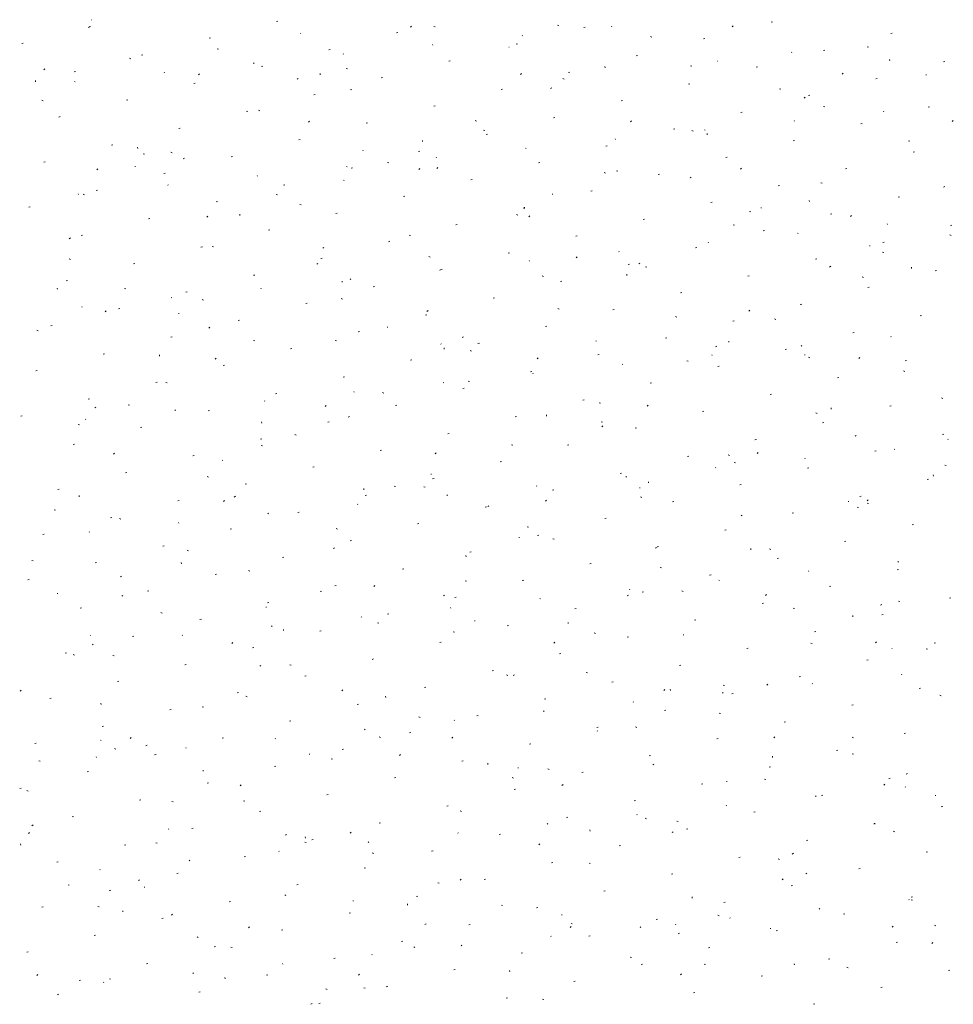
# Model space of a CAD drawing. Extents: x -743 to 300, y 62 to 1112.
# Tile 124 of 179: x -297 to -231, y 903 to 973. Entities that reach past the tile are written whole.
import ezdxf

# ---------------------------------------------------------------- set-up
doc = ezdxf.new("R2010")
doc.units = 0
doc.layers.get('0').update_dxf_attribs({"lineweight": 13})
doc.layers.add('60- 61 allgemeine Ausstattung- 4 Terrassen', color=9, linetype='Continuous', lineweight=9, true_color=0x808080)

# ---------------------------------------------------------------- blocks, each defined once
blk = doc.blocks.new('Referenz-A06CPV7ML0')
at = {"layer": '60- 61 allgemeine Ausstattung- 4 Terrassen', "color": 0}
for p, q in [((-291.896, 973.017), (-291.851, 973.015)), ((-292.023, 972.524), (-292.095, 972.457)), ((-292.048, 972.519), (-291.953, 972.543)), ((-278.792, 972.898), (-278.697, 972.922)), ((-269.252, 972.549), (-269.324, 972.482)), ((-267.652, 972.544), (-267.56, 972.507)), ((-258.917, 972.635), (-258.823, 972.607)), ((-257.055, 972.466), (-256.96, 972.49)), ((-255.061, 972.515), (-255.094, 972.552)), ((-246.48, 972.573), (-246.552, 972.506)), ((-243.799, 972.845), (-243.703, 972.869)), ((-283.567, 971.708), (-283.472, 971.732)), ((-277.132, 972.043), (-277.088, 972.04)), ((-270.311, 972.087), (-270.216, 972.111)), ((-261.393, 971.866), (-261.425, 971.902)), ((-252.322, 971.826), (-252.231, 971.789)), ((-248.574, 971.655), (-248.479, 971.678)), ((-235.318, 972.034), (-235.222, 972.058)), ((-296.824, 971.329), (-296.728, 971.353)), ((-282.984, 970.957), (-282.889, 970.929)), ((-267.724, 971.216), (-267.757, 971.253)), ((-262.368, 971.069), (-262.324, 971.066)), ((-261.83, 971.276), (-261.735, 971.299)), ((-236.992, 971.107), (-236.901, 971.07)), ((-289.185, 970.293), (-289.094, 970.256)), ((-288.342, 970.517), (-288.247, 970.541)), ((-275.086, 970.896), (-274.991, 970.92)), ((-274.055, 970.567), (-274.088, 970.604)), ((-253.349, 970.464), (-253.254, 970.488)), ((-242.354, 970.728), (-242.337, 970.687)), ((-240.093, 970.843), (-239.997, 970.867)), ((-295.182, 969.535), (-295.263, 969.479)), ((-280.386, 969.918), (-280.419, 969.954)), ((-279.861, 969.706), (-279.766, 969.73)), ((-273.855, 969.575), (-273.764, 969.538)), ((-266.605, 970.085), (-266.51, 970.109)), ((-255.551, 969.612), (-255.56, 969.7)), ((-249.505, 969.758), (-249.41, 969.729)), ((-247.604, 970.095), (-247.56, 970.092)), ((-244.868, 969.653), (-244.773, 969.676)), ((-235.407, 970.103), (-235.416, 970.191)), ((-231.612, 970.032), (-231.516, 970.056)), ((-293.118, 969.327), (-293.022, 969.351)), ((-286.717, 969.268), (-286.75, 969.305)), ((-284.236, 969.18), (-284.308, 969.113)), ((-277.251, 968.867), (-277.331, 968.81)), ((-275.695, 969.122), (-275.704, 969.21)), ((-271.38, 968.894), (-271.285, 968.918)), ((-261.465, 969.204), (-261.537, 969.137)), ((-258.526, 968.857), (-258.434, 968.82)), ((-258.124, 969.274), (-258.029, 969.297)), ((-238.694, 969.229), (-238.766, 969.161)), ((-236.387, 968.841), (-236.291, 968.865)), ((-232.84, 969.121), (-232.796, 969.118)), ((-295.839, 968.632), (-295.848, 968.72)), ((-293.048, 968.619), (-293.081, 968.655)), ((-284.636, 968.515), (-284.541, 968.539)), ((-259.319, 968.199), (-259.399, 968.142)), ((-249.643, 968.462), (-249.548, 968.486)), ((-243.196, 968.138), (-243.105, 968.102)), ((-276.155, 967.704), (-276.06, 967.728)), ((-273.571, 968.08), (-273.477, 968.051)), ((-262.899, 968.083), (-262.804, 968.107)), ((-241.387, 967.53), (-241.468, 967.474)), ((-241.162, 967.651), (-241.067, 967.674)), ((-295.389, 967.325), (-295.297, 967.288)), ((-289.412, 967.325), (-289.316, 967.349)), ((-267.674, 966.892), (-267.579, 966.916)), ((-254.418, 967.272), (-254.323, 967.295)), ((-240.092, 966.88), (-239.998, 966.851)), ((-232.681, 966.839), (-232.585, 966.863)), ((-294.187, 966.134), (-294.091, 966.158)), ((-280.93, 966.513), (-280.835, 966.537)), ((-280.059, 966.606), (-279.968, 966.569)), ((-259.193, 966.081), (-259.098, 966.105)), ((-245.937, 966.46), (-245.842, 966.484)), ((-235.813, 966.499), (-235.846, 966.536)), ((-276.45, 965.836), (-276.522, 965.769)), ((-272.449, 965.702), (-272.354, 965.726)), ((-264.73, 965.888), (-264.638, 965.851)), ((-253.679, 965.86), (-253.751, 965.793)), ((-242.144, 965.85), (-242.177, 965.887)), ((-237.456, 965.649), (-237.361, 965.672)), ((-230.907, 965.884), (-230.979, 965.817)), ((-285.706, 965.323), (-285.61, 965.347)), ((-264.159, 965.202), (-264.065, 965.173)), ((-263.968, 964.89), (-263.873, 964.914)), ((-250.712, 965.27), (-250.617, 965.293)), ((-249.4, 965.17), (-249.309, 965.133)), ((-248.475, 965.201), (-248.508, 965.237)), ((-248.322, 964.881), (-248.331, 964.97)), ((-290.481, 964.132), (-290.385, 964.156)), ((-288.61, 963.901), (-288.619, 963.989)), ((-277.224, 964.511), (-277.129, 964.535)), ((-268.466, 964.391), (-268.475, 964.479)), ((-255.487, 964.079), (-255.392, 964.103)), ((-254.807, 964.551), (-254.84, 964.588)), ((-242.231, 964.458), (-242.136, 964.482)), ((-234.07, 964.451), (-233.979, 964.414)), ((-288.225, 963.524), (-288.131, 963.495)), ((-286.263, 963.637), (-286.172, 963.601)), ((-282, 963.321), (-281.904, 963.345)), ((-272.691, 963.787), (-272.675, 963.746)), ((-268.743, 963.7), (-268.648, 963.724)), ((-267.469, 963.253), (-267.502, 963.289)), ((-261.138, 963.902), (-261.171, 963.938)), ((-247.006, 963.268), (-246.911, 963.291)), ((-233.75, 963.647), (-233.655, 963.671)), ((-295.256, 962.942), (-295.16, 962.965)), ((-288.811, 962.628), (-288.767, 962.625)), ((-285.313, 963.221), (-285.394, 963.165)), ((-273.8, 962.603), (-273.833, 962.64)), ((-270.933, 962.919), (-270.842, 962.882)), ((-260.262, 962.888), (-260.167, 962.912)), ((-291.435, 962.468), (-291.507, 962.401)), ((-286.775, 962.13), (-286.679, 962.154)), ((-280.131, 961.954), (-280.164, 961.99)), ((-273.518, 962.509), (-273.423, 962.533)), ((-268.663, 962.492), (-268.735, 962.425)), ((-267.381, 962.553), (-267.462, 962.497)), ((-255.604, 962.201), (-255.512, 962.164)), ((-254.746, 962.324), (-254.652, 962.296)), ((-251.781, 962.077), (-251.686, 962.101)), ((-249.45, 961.885), (-249.53, 961.828)), ((-245.892, 962.516), (-245.964, 962.449)), ((-238.525, 962.456), (-238.43, 962.48)), ((-286.462, 961.304), (-286.495, 961.341)), ((-278.294, 961.319), (-278.198, 961.343)), ((-274.047, 961.654), (-274.003, 961.651)), ((-265.037, 961.698), (-264.942, 961.722)), ((-243.3, 961.266), (-243.205, 961.289)), ((-240.274, 961.483), (-240.183, 961.446)), ((-231.518, 961.217), (-231.598, 961.16)), ((-292.794, 960.655), (-292.827, 960.692)), ((-292.467, 960.669), (-292.375, 960.632)), ((-291.55, 960.94), (-291.454, 960.963)), ((-278.813, 960.646), (-278.719, 960.618)), ((-269.812, 960.507), (-269.717, 960.531)), ((-259.284, 960.68), (-259.239, 960.677)), ((-256.556, 960.886), (-256.461, 960.91)), ((-234.819, 960.454), (-234.724, 960.478)), ((-283.069, 960.128), (-282.973, 960.152)), ((-277.137, 959.95), (-277.046, 959.914)), ((-248.075, 960.075), (-247.98, 960.099)), ((-241.093, 960.151), (-241.102, 960.239)), ((-296.325, 959.749), (-296.229, 959.773)), ((-283.648, 959.123), (-283.72, 959.056)), ((-281.381, 959.17), (-281.39, 959.258)), ((-274.588, 959.317), (-274.492, 959.341)), ((-261.807, 959.232), (-261.716, 959.195)), ((-261.331, 959.696), (-261.236, 959.72)), ((-261.237, 959.66), (-261.246, 959.748)), ((-260.877, 959.148), (-260.949, 959.081)), ((-245.334, 959.447), (-245.24, 959.418)), ((-244.52, 959.706), (-244.476, 959.703)), ((-239.594, 959.264), (-239.499, 959.287)), ((-238.106, 959.172), (-238.178, 959.105)), ((-287.844, 958.938), (-287.748, 958.961)), ((-266.106, 958.505), (-266.011, 958.529)), ((-252.85, 958.884), (-252.755, 958.908)), ((-246.478, 958.514), (-246.387, 958.477)), ((-235.558, 958.536), (-235.591, 958.572)), ((-231.113, 958.452), (-231.018, 958.476)), ((-292.619, 957.747), (-292.523, 957.771)), ((-279.363, 958.126), (-279.267, 958.15)), ((-269.4, 957.769), (-269.306, 957.74)), ((-257.625, 957.694), (-257.53, 957.718)), ((-244.369, 958.073), (-244.274, 958.097)), ((-241.889, 957.886), (-241.922, 957.923)), ((-231.148, 957.796), (-231.057, 957.759)), ((-293.376, 957.576), (-293.456, 957.52)), ((-270.882, 957.315), (-270.786, 957.339)), ((-248.221, 957.237), (-248.254, 957.273)), ((-236.823, 957.04), (-236.807, 956.999)), ((-235.888, 957.262), (-235.793, 957.285)), ((-284.138, 956.936), (-284.042, 956.959)), ((-283.341, 956.982), (-283.249, 956.945)), ((-275.444, 956.908), (-275.524, 956.851)), ((-262.4, 956.503), (-262.305, 956.527)), ((-254.552, 956.587), (-254.585, 956.624)), ((-249.144, 956.882), (-249.049, 956.906)), ((-235.921, 956.569), (-235.827, 956.54)), ((-293.467, 956.091), (-293.373, 956.062)), ((-288.913, 955.745), (-288.817, 955.769)), ((-275.862, 955.779), (-275.934, 955.712)), ((-275.657, 956.124), (-275.561, 956.148)), ((-268.011, 956.263), (-267.92, 956.226)), ((-260.883, 955.938), (-260.916, 955.975)), ((-257.512, 956.239), (-257.593, 956.183)), ((-253.919, 955.692), (-253.824, 955.716)), ((-253.09, 955.803), (-253.162, 955.736)), ((-240.663, 956.071), (-240.568, 956.095)), ((-280.432, 954.934), (-280.336, 954.957)), ((-267.214, 955.289), (-267.247, 955.325)), ((-267.176, 955.313), (-267.08, 955.337)), ((-254.008, 954.929), (-254.017, 955.018)), ((-252.682, 955.545), (-252.59, 955.508)), ((-245.438, 954.88), (-245.343, 954.904)), ((-239.58, 955.571), (-239.661, 955.515)), ((-233.864, 955.42), (-233.873, 955.508)), ((-232.182, 955.26), (-232.087, 955.283)), ((-293.688, 954.555), (-293.592, 954.578)), ((-274.152, 954.439), (-274.161, 954.527)), ((-273.545, 954.639), (-273.578, 954.676)), ((-259.988, 954.891), (-259.894, 954.862)), ((-258.694, 954.501), (-258.599, 954.525)), ((-237.352, 954.827), (-237.261, 954.79)), ((-294.296, 953.949), (-294.305, 954.037)), ((-289.544, 954.013), (-289.453, 953.976)), ((-285.207, 953.743), (-285.111, 953.767)), ((-279.876, 953.99), (-279.909, 954.027)), ((-271.951, 954.122), (-271.855, 954.146)), ((-250.213, 953.69), (-250.118, 953.714)), ((-236.957, 954.069), (-236.862, 954.093)), ((-286.208, 953.341), (-286.241, 953.377)), ((-284.054, 953.213), (-283.96, 953.184)), ((-276.726, 952.932), (-276.63, 952.955)), ((-274.215, 953.295), (-274.124, 953.258)), ((-263.47, 953.311), (-263.374, 953.335)), ((-241.732, 952.878), (-241.637, 952.902)), ((-292.539, 952.691), (-292.572, 952.728)), ((-290.847, 952.411), (-290.919, 952.344)), ((-289.982, 952.553), (-289.886, 952.576)), ((-285.727, 952.238), (-285.682, 952.235)), ((-268.245, 952.12), (-268.149, 952.144)), ((-268.075, 952.435), (-268.147, 952.368)), ((-258.885, 952.576), (-258.794, 952.539)), ((-254.988, 952.499), (-254.893, 952.523)), ((-245.304, 952.459), (-245.376, 952.392)), ((-281.501, 951.741), (-281.405, 951.765)), ((-250.575, 952.013), (-250.481, 951.985)), ((-246.507, 951.688), (-246.412, 951.712)), ((-243.556, 951.858), (-243.465, 951.821)), ((-233.251, 952.067), (-233.156, 952.091)), ((-295.748, 951.044), (-295.657, 951.007)), ((-294.757, 951.362), (-294.661, 951.386)), ((-283.506, 951.262), (-283.587, 951.206)), ((-273.02, 950.93), (-272.924, 950.953)), ((-270.963, 951.264), (-270.919, 951.261)), ((-259.764, 951.309), (-259.668, 951.333)), ((-238.026, 950.876), (-237.931, 950.9)), ((-286.276, 950.551), (-286.18, 950.574)), ((-280.419, 950.326), (-280.327, 950.289)), ((-274.642, 950.335), (-274.548, 950.306)), ((-267.161, 950.098), (-267.144, 950.057)), ((-265.575, 950.594), (-265.655, 950.537)), ((-264.539, 950.118), (-264.443, 950.142)), ((-256.199, 950.29), (-256.155, 950.287)), ((-251.282, 950.497), (-251.187, 950.521)), ((-246.779, 950.199), (-246.788, 950.287)), ((-235.304, 950.572), (-235.336, 950.608)), ((-291.051, 949.36), (-290.955, 949.384)), ((-277.795, 949.739), (-277.699, 949.763)), ((-266.923, 949.708), (-266.932, 949.796)), ((-265.089, 949.608), (-264.998, 949.571)), ((-247.643, 949.926), (-247.723, 949.869)), ((-242.801, 949.686), (-242.706, 949.71)), ((-241.635, 949.922), (-241.668, 949.959)), ((-287.067, 949.218), (-287.076, 949.306)), ((-283.06, 949.067), (-283.132, 949)), ((-269.314, 948.928), (-269.218, 948.951)), ((-260.289, 949.091), (-260.361, 949.024)), ((-256.058, 949.307), (-255.962, 949.331)), ((-254.297, 948.624), (-254.33, 948.66)), ((-249.76, 948.889), (-249.668, 948.852)), ((-247.966, 949.273), (-247.999, 949.31)), ((-241.435, 949.316), (-241.391, 949.313)), ((-241.163, 949.136), (-241.069, 949.107)), ((-237.517, 949.115), (-237.589, 949.048)), ((-234.32, 948.874), (-234.225, 948.898)), ((-295.826, 948.169), (-295.731, 948.193)), ((-282.57, 948.549), (-282.474, 948.572)), ((-260.833, 948.116), (-260.737, 948.14)), ((-260.628, 947.974), (-260.661, 948.011)), ((-247.576, 948.495), (-247.481, 948.519)), ((-234.43, 948.171), (-234.339, 948.134)), ((-287.345, 947.358), (-287.249, 947.382)), ((-286.622, 947.357), (-286.531, 947.32)), ((-274.089, 947.737), (-273.993, 947.761)), ((-266.959, 947.325), (-266.992, 947.362)), ((-265.229, 947.458), (-265.135, 947.429)), ((-252.352, 947.305), (-252.256, 947.329)), ((-239.095, 947.684), (-239, 947.708)), ((-278.864, 946.547), (-278.768, 946.57)), ((-273.291, 946.676), (-273.323, 946.712)), ((-271.293, 946.639), (-271.202, 946.602)), ((-265.608, 946.926), (-265.512, 946.949)), ((-292.12, 946.167), (-292.025, 946.191)), ((-279.622, 946.026), (-279.655, 946.063)), ((-257.127, 946.114), (-257.031, 946.138)), ((-255.963, 945.92), (-255.872, 945.884)), ((-243.87, 946.493), (-243.775, 946.517)), ((-231.75, 946.258), (-231.656, 946.229)), ((-291.569, 945.617), (-291.649, 945.56)), ((-289.296, 945.78), (-289.202, 945.751)), ((-285.953, 945.377), (-285.986, 945.414)), ((-283.639, 945.356), (-283.543, 945.38)), ((-275.274, 945.722), (-275.346, 945.655)), ((-270.383, 945.735), (-270.287, 945.759)), ((-252.502, 945.747), (-252.574, 945.68)), ((-248.646, 945.303), (-248.55, 945.327)), ((-240.634, 945.202), (-240.542, 945.165)), ((-239.549, 945.468), (-239.559, 945.556)), ((-235.389, 945.682), (-235.294, 945.706)), ((-296.895, 944.977), (-296.8, 945.001)), ((-292.284, 944.728), (-292.317, 944.764)), ((-279.838, 944.487), (-279.847, 944.575)), ((-275.158, 944.545), (-275.062, 944.568)), ((-273.637, 944.948), (-273.718, 944.892)), ((-261.902, 944.924), (-261.806, 944.947)), ((-259.694, 944.977), (-259.703, 945.065)), ((-255.817, 944.58), (-255.723, 944.551)), ((-240.164, 944.491), (-240.069, 944.515)), ((-292.826, 944.388), (-292.735, 944.351)), ((-288.414, 944.165), (-288.319, 944.189)), ((-255.705, 944.28), (-255.786, 944.224)), ((-253.421, 944.112), (-253.325, 944.136)), ((-279.933, 943.354), (-279.837, 943.378)), ((-277.497, 943.67), (-277.405, 943.633)), ((-266.677, 943.733), (-266.581, 943.757)), ((-244.94, 943.301), (-244.844, 943.325)), ((-237.774, 943.612), (-237.854, 943.555)), ((-231.683, 943.68), (-231.588, 943.704)), ((-231.293, 943.351), (-231.276, 943.31)), ((-293.189, 942.975), (-293.094, 942.999)), ((-279.883, 942.902), (-279.789, 942.873)), ((-271.452, 942.543), (-271.356, 942.566)), ((-267.487, 942.378), (-267.559, 942.311)), ((-262.167, 942.952), (-262.076, 942.915)), ((-258.196, 942.922), (-258.1, 942.945)), ((-244.716, 942.402), (-244.788, 942.335)), ((-236.458, 942.489), (-236.363, 942.513)), ((-235.049, 942.608), (-235.082, 942.645)), ((-290.259, 942.354), (-290.33, 942.287)), ((-284.708, 942.163), (-284.613, 942.187)), ((-282.642, 941.849), (-282.598, 941.846)), ((-262.971, 941.731), (-262.875, 941.755)), ((-249.715, 942.11), (-249.619, 942.134)), ((-246.837, 942.233), (-246.746, 942.196)), ((-246.404, 941.702), (-246.31, 941.673)), ((-241.38, 941.959), (-241.413, 941.995)), ((-289.483, 940.973), (-289.388, 940.997)), ((-276.227, 941.352), (-276.131, 941.376)), ((-247.711, 941.309), (-247.744, 941.346)), ((-241.234, 941.299), (-241.138, 941.323)), ((-231.508, 941.515), (-231.417, 941.478)), ((-283.7, 940.701), (-283.609, 940.664)), ((-267.879, 940.875), (-267.834, 940.872)), ((-267.746, 940.541), (-267.65, 940.564)), ((-254.49, 940.92), (-254.394, 940.943)), ((-254.042, 940.66), (-254.075, 940.696)), ((-252.464, 940.247), (-252.474, 940.335)), ((-232.752, 940.487), (-232.657, 940.511)), ((-232.32, 940.737), (-232.33, 940.825)), ((-294.258, 939.782), (-294.163, 939.806)), ((-281.002, 940.161), (-280.907, 940.185)), ((-272.608, 939.756), (-272.618, 939.844)), ((-270.471, 940.024), (-270.377, 939.995)), ((-268.371, 939.983), (-268.28, 939.946)), ((-260.373, 940.011), (-260.406, 940.047)), ((-259.265, 939.729), (-259.169, 939.753)), ((-253.115, 939.901), (-253.07, 939.898)), ((-246.009, 940.108), (-245.913, 940.132)), ((-292.753, 939.266), (-292.762, 939.354)), ((-285.777, 938.971), (-285.682, 938.995)), ((-282.472, 939.01), (-282.544, 938.943)), ((-281.7, 939.303), (-281.78, 939.247)), ((-272.521, 939.35), (-272.425, 939.374)), ((-266.705, 939.361), (-266.738, 939.398)), ((-259.701, 939.034), (-259.773, 938.967)), ((-253.041, 939.265), (-252.95, 939.228)), ((-250.784, 938.918), (-250.688, 938.941)), ((-238.351, 938.927), (-238.307, 938.924)), ((-237.528, 939.297), (-237.432, 939.321)), ((-236.929, 939.058), (-237.001, 938.991)), ((-294.537, 938.346), (-294.443, 938.317)), ((-273.036, 938.712), (-273.069, 938.748)), ((-264.04, 938.539), (-263.944, 938.562)), ((-263.768, 938.635), (-263.849, 938.578)), ((-237.712, 938.546), (-237.62, 938.509)), ((-236.992, 938.825), (-236.898, 938.796)), ((-290.552, 937.78), (-290.457, 937.804)), ((-289.904, 937.732), (-289.813, 937.696)), ((-279.367, 938.063), (-279.4, 938.099)), ((-277.296, 938.159), (-277.201, 938.183)), ((-255.559, 937.727), (-255.463, 937.751)), ((-245.836, 937.966), (-245.917, 937.91)), ((-242.303, 938.106), (-242.207, 938.13)), ((-292.029, 936.764), (-292.062, 936.8)), ((-285.698, 937.413), (-285.731, 937.45)), ((-282.071, 936.969), (-281.976, 936.993)), ((-274.575, 937.014), (-274.483, 936.977)), ((-268.815, 937.348), (-268.719, 937.372)), ((-261.058, 937.147), (-260.964, 937.118)), ((-247.078, 936.916), (-246.982, 936.939)), ((-233.822, 937.295), (-233.726, 937.319)), ((-295.327, 936.59), (-295.232, 936.614)), ((-273.59, 936.157), (-273.495, 936.181)), ((-261.63, 936.409), (-261.614, 936.368)), ((-260.334, 936.537), (-260.238, 936.56)), ((-259.245, 936.296), (-259.154, 936.259)), ((-238.597, 936.104), (-238.501, 936.128)), ((-286.846, 935.778), (-286.751, 935.802)), ((-285.125, 935.469), (-285.031, 935.44)), ((-274.686, 935.666), (-274.757, 935.599)), ((-251.914, 935.69), (-251.986, 935.623)), ((-251.853, 935.725), (-251.757, 935.749)), ((-245.235, 935.516), (-245.245, 935.604)), ((-243.915, 935.578), (-243.824, 935.541)), ((-296.108, 934.764), (-296.017, 934.727)), ((-278.365, 934.967), (-278.27, 934.991)), ((-265.379, 935.025), (-265.389, 935.113)), ((-265.109, 935.346), (-265.013, 935.37)), ((-243.372, 934.914), (-243.276, 934.937)), ((-291.621, 934.588), (-291.526, 934.612)), ((-285.523, 934.535), (-285.533, 934.623)), ((-280.778, 934.045), (-280.687, 934.008)), ((-269.884, 934.155), (-269.789, 934.179)), ((-256.628, 934.535), (-256.532, 934.558)), ((-251.646, 934.269), (-251.552, 934.24)), ((-241.125, 933.995), (-241.158, 934.031)), ((-234.891, 934.102), (-234.795, 934.126)), ((-234.794, 934.644), (-234.827, 934.681)), ((-296.396, 933.397), (-296.301, 933.421)), ((-289.762, 933.658), (-289.843, 933.601)), ((-283.14, 933.776), (-283.045, 933.8)), ((-265.449, 933.327), (-265.357, 933.29)), ((-261.403, 933.344), (-261.307, 933.368)), ((-248.147, 933.723), (-248.051, 933.747)), ((-247.456, 933.346), (-247.489, 933.382)), ((-274.659, 932.965), (-274.564, 932.989)), ((-271.83, 932.989), (-271.911, 932.933)), ((-253.788, 932.696), (-253.82, 932.733)), ((-239.666, 932.912), (-239.57, 932.936)), ((-294.322, 932.433), (-294.277, 932.43)), ((-289.67, 932.297), (-289.742, 932.23)), ((-287.915, 932.586), (-287.82, 932.61)), ((-275.713, 932.591), (-275.618, 932.562)), ((-266.899, 932.321), (-266.971, 932.254)), ((-266.178, 932.153), (-266.083, 932.177)), ((-260.119, 932.047), (-260.152, 932.083)), ((-253.899, 932.321), (-253.979, 932.265)), ((-252.922, 932.533), (-252.826, 932.556)), ((-250.119, 932.609), (-250.028, 932.572)), ((-244.128, 932.346), (-244.2, 932.279)), ((-231.185, 932.1), (-231.089, 932.124)), ((-292.69, 931.395), (-292.595, 931.419)), ((-279.558, 931.459), (-279.514, 931.456)), ((-279.434, 931.774), (-279.339, 931.798)), ((-266.45, 931.397), (-266.483, 931.434)), ((-257.697, 931.342), (-257.601, 931.366)), ((-244.441, 931.721), (-244.345, 931.745)), ((-242.234, 931.391), (-242.139, 931.362)), ((-235.967, 931.653), (-236.048, 931.596)), ((-234.79, 931.89), (-234.698, 931.854)), ((-286.982, 931.077), (-286.891, 931.04)), ((-284.209, 930.584), (-284.114, 930.608)), ((-272.781, 930.748), (-272.814, 930.785)), ((-270.953, 930.963), (-270.858, 930.987)), ((-249.216, 930.531), (-249.12, 930.554)), ((-238.006, 930.785), (-238.015, 930.873)), ((-235.96, 930.91), (-235.864, 930.934)), ((-279.112, 930.099), (-279.145, 930.135)), ((-278.294, 929.804), (-278.304, 929.892)), ((-271.652, 930.358), (-271.561, 930.321)), ((-264.794, 930.485), (-264.75, 930.482)), ((-262.472, 930.151), (-262.377, 930.175)), ((-258.15, 930.294), (-258.16, 930.383)), ((-291.968, 929.467), (-291.951, 929.426)), ((-288.984, 929.393), (-288.889, 929.417)), ((-285.443, 929.449), (-285.476, 929.486)), ((-275.728, 929.772), (-275.633, 929.796)), ((-266.3, 929.713), (-266.206, 929.684)), ((-256.323, 929.64), (-256.232, 929.603)), ((-253.991, 929.34), (-253.895, 929.364)), ((-250.03, 929.511), (-249.986, 929.508)), ((-240.735, 929.719), (-240.639, 929.743)), ((-291.775, 928.8), (-291.807, 928.837)), ((-281.884, 928.953), (-281.956, 928.886)), ((-280.503, 928.582), (-280.408, 928.606)), ((-267.247, 928.961), (-267.152, 928.985)), ((-259.113, 928.977), (-259.184, 928.91)), ((-245.51, 928.529), (-245.414, 928.552)), ((-240.993, 928.922), (-240.902, 928.885)), ((-236.341, 929.001), (-236.413, 928.934)), ((-235.267, 928.537), (-235.222, 928.534)), ((-232.821, 928.514), (-232.727, 928.485)), ((-232.254, 928.908), (-232.158, 928.932)), ((-293.759, 928.203), (-293.664, 928.226)), ((-293.186, 928.108), (-293.094, 928.071)), ((-290.367, 928.035), (-290.272, 928.006)), ((-272.022, 927.77), (-271.927, 927.794)), ((-258.766, 928.149), (-258.671, 928.173)), ((-237.029, 927.717), (-236.933, 927.741)), ((-285.278, 927.391), (-285.183, 927.415)), ((-279.893, 927.344), (-279.974, 927.287)), ((-277.856, 927.39), (-277.765, 927.353)), ((-250.285, 927.338), (-250.189, 927.362)), ((-276.797, 926.58), (-276.702, 926.604)), ((-263.541, 926.959), (-263.446, 926.983)), ((-262.527, 926.671), (-262.435, 926.634)), ((-261.961, 926.676), (-262.042, 926.619)), ((-256.888, 926.835), (-256.794, 926.807)), ((-241.804, 926.527), (-241.708, 926.55)), ((-234.539, 926.68), (-234.572, 926.717)), ((-290.053, 926.201), (-289.958, 926.224)), ((-268.316, 925.768), (-268.221, 925.792)), ((-255.06, 926.147), (-254.965, 926.171)), ((-250.921, 925.564), (-250.93, 925.652)), ((-247.197, 925.953), (-247.106, 925.916)), ((-244.029, 926.007), (-244.11, 925.951)), ((-240.87, 926.031), (-240.903, 926.068)), ((-233.323, 925.715), (-233.227, 925.739)), ((-296.869, 925.585), (-296.941, 925.518)), ((-294.829, 925.01), (-294.733, 925.034)), ((-281.572, 925.389), (-281.477, 925.413)), ((-280.954, 925.157), (-280.86, 925.129)), ((-274.097, 925.609), (-274.169, 925.542)), ((-271.065, 925.073), (-271.075, 925.161)), ((-259.835, 924.957), (-259.74, 924.981)), ((-251.326, 925.633), (-251.398, 925.566)), ((-247.202, 925.382), (-247.235, 925.418)), ((-246.579, 925.336), (-246.483, 925.36)), ((-231.867, 925.235), (-231.776, 925.198)), ((-291.209, 924.583), (-291.219, 924.671)), ((-284.06, 924.421), (-283.969, 924.384)), ((-273.091, 924.578), (-272.996, 924.602)), ((-253.533, 924.732), (-253.566, 924.769)), ((-238.098, 924.525), (-238.002, 924.548)), ((-286.347, 924.199), (-286.252, 924.222)), ((-268.73, 923.702), (-268.639, 923.666)), ((-264.61, 923.766), (-264.515, 923.79)), ((-259.864, 924.083), (-259.897, 924.12)), ((-251.354, 924.145), (-251.259, 924.169)), ((-247.475, 923.958), (-247.381, 923.929)), ((-291.123, 923.008), (-291.027, 923.032)), ((-277.866, 923.387), (-277.771, 923.411)), ((-266.195, 923.434), (-266.228, 923.47)), ((-256.129, 922.955), (-256.034, 922.979)), ((-253.401, 922.984), (-253.31, 922.947)), ((-242.873, 923.334), (-242.777, 923.358)), ((-289.082, 922.241), (-289.154, 922.173)), ((-282.641, 922.197), (-282.546, 922.22)), ((-278.857, 922.135), (-278.89, 922.172)), ((-272.526, 922.784), (-272.559, 922.821)), ((-271.542, 922.28), (-271.448, 922.251)), ((-269.385, 922.576), (-269.29, 922.6)), ((-266.311, 922.265), (-266.383, 922.198)), ((-256.1, 922.72), (-256.083, 922.679)), ((-243.539, 922.289), (-243.611, 922.222)), ((-238.071, 922.266), (-237.98, 922.229)), ((-234.392, 922.523), (-234.296, 922.546)), ((-295.898, 921.818), (-295.802, 921.841)), ((-291.237, 922.043), (-291.193, 922.04)), ((-287.955, 921.698), (-288.036, 921.642)), ((-285.189, 921.486), (-285.222, 921.522)), ((-260.904, 921.764), (-260.809, 921.788)), ((-247.648, 922.143), (-247.553, 922.167)), ((-291.52, 920.836), (-291.553, 920.873)), ((-290.264, 921.452), (-290.172, 921.415)), ((-287.417, 921.006), (-287.321, 921.03)), ((-276.474, 921.069), (-276.429, 921.066)), ((-274.16, 921.385), (-274.065, 921.409)), ((-270.024, 921.03), (-270.104, 920.974)), ((-252.423, 920.953), (-252.328, 920.977)), ((-243.692, 920.833), (-243.701, 920.921)), ((-239.167, 921.332), (-239.071, 921.356)), ((-238.063, 921.08), (-237.969, 921.051)), ((-295.608, 920.602), (-295.514, 920.573)), ((-278.935, 920.195), (-278.84, 920.218)), ((-274.934, 920.734), (-274.843, 920.697)), ((-265.679, 920.574), (-265.584, 920.598)), ((-263.836, 920.342), (-263.845, 920.431)), ((-261.71, 920.095), (-261.665, 920.092)), ((-252.092, 920.362), (-252.173, 920.305)), ((-243.942, 920.141), (-243.847, 920.165)), ((-292.192, 919.816), (-292.096, 919.839)), ((-283.98, 919.852), (-283.989, 919.94)), ((-270.454, 919.383), (-270.359, 919.407)), ((-262.129, 919.402), (-262.035, 919.373)), ((-259.605, 920.015), (-259.513, 919.978)), ((-257.198, 919.762), (-257.103, 919.786)), ((-234.16, 919.694), (-234.241, 919.637)), ((-283.711, 919.004), (-283.615, 919.028)), ((-281.296, 918.896), (-281.368, 918.829)), ((-258.524, 918.92), (-258.596, 918.853)), ((-248.717, 918.951), (-248.622, 918.975)), ((-246.946, 919.121), (-246.902, 919.118)), ((-244.275, 919.297), (-244.184, 919.26)), ((-235.753, 918.945), (-235.825, 918.878)), ((-235.461, 919.33), (-235.365, 919.354)), ((-234.285, 918.717), (-234.317, 918.753)), ((-296.967, 918.625), (-296.871, 918.649)), ((-296.467, 918.483), (-296.376, 918.446)), ((-275.229, 918.193), (-275.134, 918.216)), ((-261.973, 918.572), (-261.878, 918.596)), ((-240.616, 918.067), (-240.649, 918.104)), ((-240.236, 918.139), (-240.141, 918.163)), ((-232.182, 918.147), (-232.138, 918.144)), ((-288.486, 917.814), (-288.39, 917.837)), ((-286.196, 917.724), (-286.102, 917.695)), ((-281.138, 917.765), (-281.047, 917.728)), ((-266.748, 917.381), (-266.653, 917.405)), ((-253.492, 917.76), (-253.397, 917.784)), ((-246.947, 917.418), (-246.98, 917.455)), ((-231.755, 917.328), (-231.659, 917.352)), ((-293.261, 916.623), (-293.165, 916.647)), ((-280.005, 917.002), (-279.909, 917.026)), ((-265.808, 917.047), (-265.717, 917.01)), ((-253.278, 916.769), (-253.311, 916.805)), ((-245.011, 916.949), (-244.916, 916.973)), ((-296.018, 916.053), (-296.099, 915.997)), ((-271.523, 916.191), (-271.428, 916.214)), ((-259.609, 916.119), (-259.642, 916.156)), ((-258.267, 916.57), (-258.172, 916.594)), ((-252.717, 916.524), (-252.623, 916.496)), ((-250.479, 916.328), (-250.387, 916.291)), ((-236.53, 916.137), (-236.435, 916.161)), ((-236.463, 916.102), (-236.472, 916.19)), ((-296.281, 915.528), (-296.353, 915.461)), ((-286.437, 915.779), (-286.42, 915.738)), ((-284.78, 915.812), (-284.684, 915.835)), ((-278.086, 915.385), (-278.167, 915.328)), ((-276.751, 915.121), (-276.76, 915.209)), ((-273.509, 915.552), (-273.581, 915.485)), ((-265.94, 915.47), (-265.973, 915.506)), ((-263.042, 915.379), (-262.947, 915.403)), ((-256.607, 915.612), (-256.616, 915.7)), ((-250.738, 915.576), (-250.81, 915.509)), ((-249.786, 915.758), (-249.691, 915.782)), ((-235.149, 915.61), (-235.058, 915.573)), ((-296.895, 914.631), (-296.904, 914.719)), ((-289.555, 914.621), (-289.459, 914.645)), ((-287.342, 914.796), (-287.25, 914.759)), ((-276.783, 914.846), (-276.689, 914.818)), ((-276.299, 915), (-276.203, 915.024)), ((-272.272, 914.821), (-272.304, 914.857)), ((-260.154, 914.716), (-260.235, 914.66)), ((-254.561, 914.568), (-254.466, 914.592)), ((-241.305, 914.947), (-241.21, 914.971)), ((-281.074, 913.81), (-280.978, 913.833)), ((-278.603, 914.171), (-278.636, 914.208)), ((-272.012, 914.078), (-271.921, 914.041)), ((-267.817, 914.189), (-267.722, 914.212)), ((-242.223, 914.048), (-242.303, 913.992)), ((-232.824, 914.135), (-232.729, 914.159)), ((-294.33, 913.43), (-294.234, 913.454)), ((-284.934, 913.522), (-284.967, 913.558)), ((-259.336, 913.377), (-259.241, 913.401)), ((-256.682, 913.36), (-256.591, 913.323)), ((-246.08, 913.756), (-245.985, 913.78)), ((-243.304, 913.647), (-243.21, 913.618)), ((-291.265, 912.873), (-291.298, 912.909)), ((-285.849, 912.619), (-285.753, 912.643)), ((-272.593, 912.998), (-272.497, 913.022)), ((-250.855, 912.566), (-250.76, 912.59)), ((-241.353, 912.641), (-241.262, 912.604)), ((-237.599, 912.945), (-237.504, 912.969)), ((-293.545, 911.827), (-293.454, 911.79)), ((-288.494, 912.184), (-288.566, 912.117)), ((-277.368, 911.808), (-277.272, 911.831)), ((-267.371, 911.969), (-267.277, 911.94)), ((-265.723, 912.208), (-265.795, 912.141)), ((-264.111, 912.187), (-264.016, 912.21)), ((-242.951, 912.232), (-243.023, 912.165)), ((-242.374, 911.754), (-242.279, 911.778)), ((-290.624, 911.428), (-290.528, 911.452)), ((-288.153, 911.654), (-288.109, 911.651)), ((-278.216, 911.109), (-278.125, 911.072)), ((-255.63, 911.375), (-255.535, 911.399)), ((-282.143, 910.617), (-282.047, 910.641)), ((-273.389, 910.68), (-273.345, 910.677)), ((-269.522, 910.39), (-269.531, 910.478)), ((-268.887, 910.996), (-268.791, 911.02)), ((-262.886, 910.391), (-262.795, 910.354)), ((-249.378, 910.881), (-249.387, 910.969)), ((-247.149, 910.564), (-247.054, 910.588)), ((-234.03, 910.753), (-234.063, 910.789)), ((-233.893, 910.943), (-233.798, 910.967)), ((-233.892, 910.769), (-233.798, 910.74)), ((-295.399, 910.238), (-295.303, 910.262)), ((-291.437, 910.291), (-291.343, 910.262)), ((-289.666, 909.9), (-289.675, 909.988)), ((-286.149, 909.739), (-286.229, 909.683)), ((-273.662, 909.806), (-273.566, 909.829)), ((-260.405, 910.185), (-260.31, 910.208)), ((-258.625, 909.706), (-258.581, 909.703)), ((-247.557, 909.672), (-247.465, 909.636)), ((-240.361, 910.104), (-240.394, 910.14)), ((-238.668, 909.752), (-238.573, 909.776)), ((-286.918, 909.426), (-286.822, 909.45)), ((-268.217, 909.071), (-268.298, 909.015)), ((-265.181, 908.994), (-265.085, 909.018)), ((-257.958, 909.091), (-257.864, 909.062)), ((-251.924, 909.373), (-251.829, 909.397)), ((-250.569, 909.032), (-250.552, 908.991)), ((-246.692, 909.454), (-246.725, 909.491)), ((-232.227, 908.954), (-232.136, 908.917)), ((-291.693, 908.236), (-291.597, 908.26)), ((-280.708, 908.84), (-280.78, 908.772)), ((-278.437, 908.615), (-278.341, 908.639)), ((-257.936, 908.864), (-258.008, 908.797)), ((-253.023, 908.805), (-253.056, 908.841)), ((-250.285, 908.403), (-250.366, 908.346)), ((-243.862, 908.732), (-243.817, 908.729)), ((-243.443, 908.562), (-243.348, 908.586)), ((-235.165, 908.888), (-235.237, 908.821)), ((-284.42, 908.14), (-284.328, 908.103)), ((-269.956, 907.804), (-269.86, 907.827)), ((-265.686, 907.506), (-265.719, 907.543)), ((-259.354, 908.156), (-259.387, 908.192)), ((-256.699, 908.183), (-256.604, 908.206)), ((-234.962, 907.75), (-234.867, 907.774)), ((-232.353, 907.734), (-232.434, 907.678)), ((-296.468, 907.045), (-296.372, 907.069)), ((-283.212, 907.424), (-283.116, 907.448)), ((-282.025, 907.413), (-281.931, 907.384)), ((-272.017, 906.857), (-272.05, 906.893)), ((-269.09, 907.422), (-268.999, 907.385)), ((-261.475, 906.992), (-261.379, 907.016)), ((-248.218, 907.371), (-248.123, 907.395)), ((-287.987, 906.234), (-287.891, 906.258)), ((-278.348, 906.207), (-278.381, 906.244)), ((-274.731, 906.613), (-274.635, 906.637)), ((-253.76, 906.704), (-253.669, 906.667)), ((-252.993, 906.181), (-252.898, 906.204)), ((-248.546, 906.213), (-248.452, 906.185)), ((-242.149, 906.15), (-242.158, 906.238)), ((-239.737, 906.56), (-239.642, 906.584)), ((-295.692, 905.471), (-295.764, 905.404)), ((-284.679, 905.558), (-284.712, 905.595)), ((-272.921, 905.495), (-272.993, 905.428)), ((-266.25, 905.802), (-266.154, 905.825)), ((-262.293, 905.66), (-262.302, 905.748)), ((-250.15, 905.52), (-250.222, 905.452)), ((-238.431, 905.985), (-238.34, 905.948)), ((-231.256, 905.748), (-231.161, 905.772)), ((-292.762, 905.043), (-292.666, 905.067)), ((-291.01, 904.909), (-291.043, 904.945)), ((-290.623, 905.171), (-290.532, 905.135)), ((-282.437, 905.169), (-282.446, 905.257)), ((-279.506, 905.422), (-279.41, 905.446)), ((-257.769, 904.99), (-257.673, 905.014)), ((-244.512, 905.369), (-244.417, 905.393)), ((-294.211, 904.094), (-294.292, 904.037)), ((-284.281, 904.232), (-284.185, 904.256)), ((-275.294, 904.453), (-275.202, 904.416)), ((-272.612, 904.535), (-272.518, 904.507)), ((-271.025, 904.611), (-270.929, 904.635)), ((-249.287, 904.179), (-249.192, 904.202)), ((-236.031, 904.558), (-235.936, 904.582)), ((-276.279, 903.426), (-276.36, 903.369)), ((-275.8, 903.42), (-275.704, 903.444)), ((-262.544, 903.8), (-262.448, 903.823)), ((-259.964, 903.735), (-259.873, 903.698)), ((-240.806, 903.367), (-240.711, 903.391))]:
    blk.add_line(p, q, dxfattribs=at)

msp = doc.modelspace()

# ---------------------------------------------------------------- block references
at = {"color": 8, "lineweight": 13, "ltscale": 0.13, "true_color": 0x808080}
msp.add_blockref('Referenz-A06CPV7ML0', (0, 0), dxfattribs=at)

doc.saveas('drawing.dxf')
